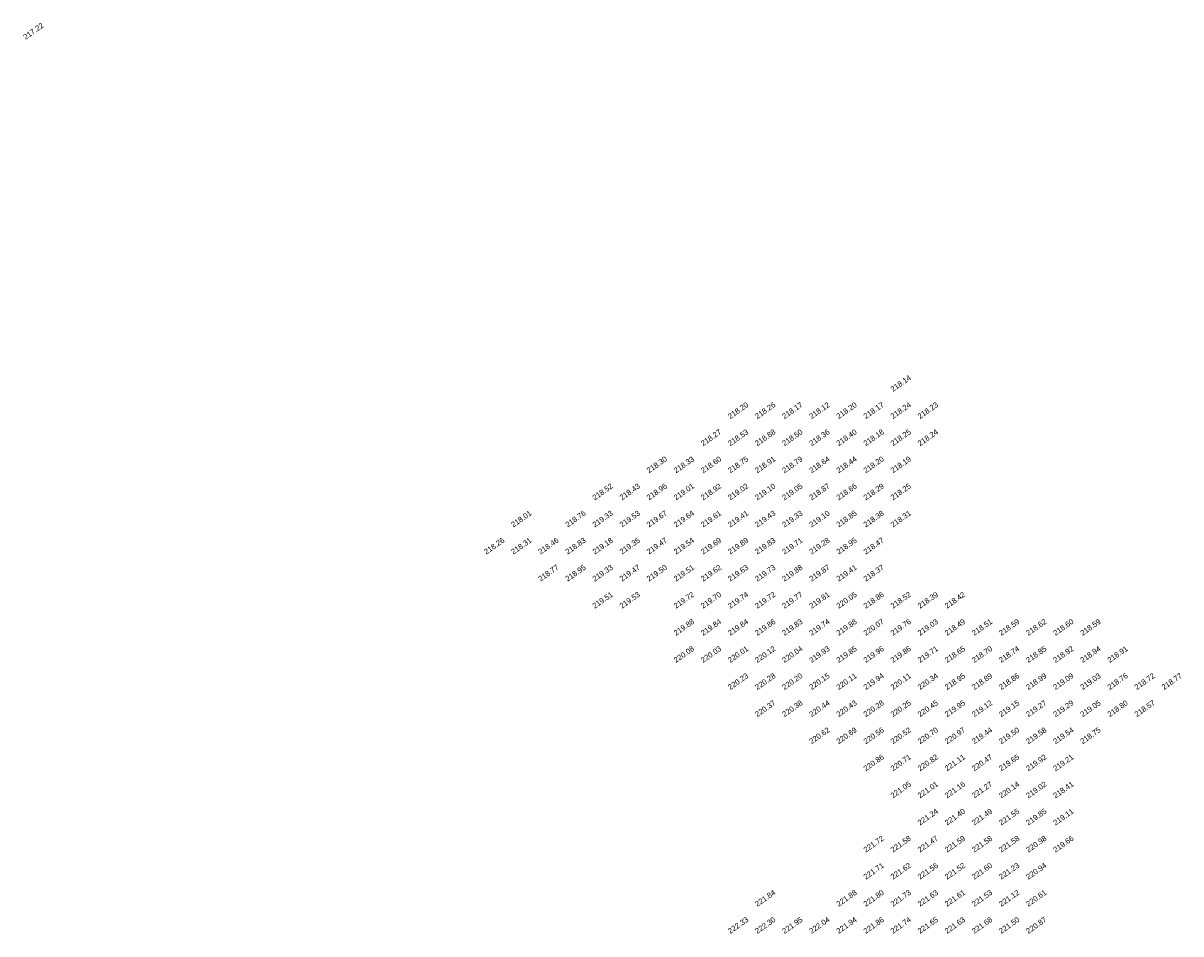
# Model space of a CAD drawing. Extents: x 2322 to 3271, y 4823 to 5326.
# Tile 3 of 10: x 2562 to 2776, y 5053 to 5221. Entities that reach past the tile are written whole.
import ezdxf

# ---------------------------------------------------------------- set-up
doc = ezdxf.new("R2010")
doc.units = 0
doc.header["$MEASUREMENT"] = 0
doc.layers.add('SPOT LEVEL', color=8, linetype='Continuous')

msp = doc.modelspace()

# ---------------------------------------------------------------- texts
at = {"layer": 'SPOT LEVEL'}
for s, p in [('217.22', (2562.59, 5218.22, 440.64)), ('218.14', (2722.59, 5153.22, 441.56)), ('218.20', (2692.59, 5148.22, 441.62)), ('218.26', (2697.59, 5148.22, 441.68)), ('218.17', (2702.59, 5148.22, 441.59)), ('218.12', (2707.59, 5148.22, 441.54)), ('218.20', (2712.59, 5148.22, 441.62)), ('218.17', (2717.59, 5148.22, 441.59)), ('218.24', (2722.59, 5148.22, 441.65)), ('218.23', (2727.59, 5148.22, 441.64)), ('218.27', (2687.59, 5143.22, 441.69)), ('218.53', (2692.59, 5143.22, 441.95)), ('218.88', (2697.59, 5143.22, 442.3)), ('218.50', (2702.59, 5143.22, 441.92)), ('218.36', (2707.59, 5143.22, 441.78)), ('218.40', (2712.59, 5143.22, 441.82)), ('218.18', (2717.59, 5143.22, 441.6)), ('218.25', (2722.59, 5143.22, 441.67)), ('218.24', (2727.59, 5143.22, 441.66)), ('218.30', (2677.59, 5138.22, 441.72)), ('218.33', (2682.59, 5138.22, 441.74)), ('218.60', (2687.59, 5138.22, 442.01)), ('218.75', (2692.59, 5138.22, 442.17)), ('218.91', (2697.59, 5138.22, 442.33)), ('218.79', (2702.59, 5138.22, 442.21)), ('218.64', (2707.59, 5138.22, 442.06)), ('218.44', (2712.59, 5138.22, 441.86)), ('218.20', (2717.59, 5138.22, 441.62)), ('218.19', (2722.59, 5138.22, 441.6)), ('218.52', (2667.59, 5133.22, 441.94)), ('218.43', (2672.59, 5133.22, 441.84)), ('218.96', (2677.59, 5133.22, 442.38)), ('219.01', (2682.59, 5133.22, 442.43)), ('218.92', (2687.59, 5133.22, 442.34)), ('219.02', (2692.59, 5133.22, 442.44)), ('219.10', (2697.59, 5133.22, 442.52)), ('219.05', (2702.59, 5133.22, 442.47)), ('218.87', (2707.59, 5133.22, 442.29)), ('218.66', (2712.59, 5133.22, 442.07)), ('218.29', (2717.59, 5133.22, 441.7)), ('218.25', (2722.59, 5133.22, 441.67)), ('218.01', (2652.59, 5128.22, 441.43)), ('218.76', (2662.59, 5128.22, 442.18)), ('219.33', (2667.59, 5128.22, 442.75)), ('219.53', (2672.59, 5128.22, 442.95)), ('219.67', (2677.59, 5128.22, 443.09)), ('219.64', (2682.59, 5128.22, 443.06)), ('219.61', (2687.59, 5128.22, 443.03)), ('219.41', (2692.59, 5128.22, 442.83)), ('219.43', (2697.59, 5128.22, 442.85)), ('219.33', (2702.59, 5128.22, 442.75)), ('219.10', (2707.59, 5128.22, 442.52)), ('218.85', (2712.59, 5128.22, 442.26)), ('218.38', (2717.59, 5128.22, 441.79)), ('218.31', (2722.59, 5128.22, 441.73)), ('218.26', (2647.59, 5123.22, 441.68)), ('218.31', (2652.59, 5123.22, 441.72)), ('218.46', (2657.59, 5123.22, 441.88)), ('218.83', (2662.59, 5123.22, 442.25)), ('219.18', (2667.59, 5123.22, 442.6)), ('219.35', (2672.59, 5123.22, 442.77)), ('219.47', (2677.59, 5123.22, 442.89)), ('219.54', (2682.59, 5123.22, 442.95)), ('219.69', (2687.59, 5123.22, 443.1)), ('219.89', (2692.59, 5123.22, 443.31)), ('219.83', (2697.59, 5123.22, 443.25)), ('219.71', (2702.59, 5123.22, 443.13)), ('219.28', (2707.59, 5123.22, 442.69)), ('218.95', (2712.59, 5123.22, 442.37)), ('218.47', (2717.59, 5123.22, 441.89)), ('218.77', (2657.59, 5118.22, 442.19)), ('218.95', (2662.59, 5118.22, 442.37)), ('219.33', (2667.59, 5118.22, 442.75)), ('219.47', (2672.59, 5118.22, 442.89)), ('219.50', (2677.59, 5118.22, 442.91)), ('219.51', (2682.59, 5118.22, 442.92)), ('219.62', (2687.59, 5118.22, 443.04)), ('219.63', (2692.59, 5118.22, 443.05)), ('219.73', (2697.59, 5118.22, 443.15)), ('219.88', (2702.59, 5118.22, 443.29)), ('219.87', (2707.59, 5118.22, 443.29)), ('219.41', (2712.59, 5118.22, 442.82)), ('218.37', (2717.59, 5118.22, 441.79)), ('219.51', (2667.59, 5113.22, 442.93)), ('219.53', (2672.59, 5113.22, 442.95)), ('219.72', (2682.59, 5113.22, 443.14)), ('219.70', (2687.59, 5113.22, 443.12)), ('219.74', (2692.59, 5113.22, 443.15)), ('219.72', (2697.59, 5113.22, 443.14)), ('219.77', (2702.59, 5113.22, 443.19)), ('219.81', (2707.59, 5113.22, 443.23)), ('220.05', (2712.59, 5113.22, 443.47)), ('218.86', (2717.59, 5113.22, 442.28)), ('218.52', (2722.59, 5113.22, 441.93)), ('218.39', (2727.59, 5113.22, 441.81)), ('218.42', (2732.59, 5113.22, 441.84)), ('219.88', (2682.59, 5108.22, 443.29)), ('219.84', (2687.59, 5108.22, 443.25)), ('219.84', (2692.59, 5108.22, 443.26)), ('219.86', (2697.59, 5108.22, 443.27)), ('219.83', (2702.59, 5108.22, 443.24)), ('219.74', (2707.59, 5108.22, 443.15)), ('219.88', (2712.59, 5108.22, 443.29)), ('220.07', (2717.59, 5108.22, 443.48)), ('219.76', (2722.59, 5108.22, 443.18)), ('219.03', (2727.59, 5108.22, 442.45)), ('218.49', (2732.59, 5108.22, 441.9)), ('218.51', (2737.59, 5108.22, 441.92)), ('218.59', (2742.59, 5108.22, 442)), ('218.62', (2747.59, 5108.22, 442.04)), ('218.60', (2752.59, 5108.22, 442.02)), ('218.59', (2757.59, 5108.22, 442.01)), ('220.08', (2682.59, 5103.22, 443.49)), ('220.03', (2687.59, 5103.22, 443.44)), ('220.01', (2692.59, 5103.22, 443.43)), ('220.12', (2697.59, 5103.22, 443.54)), ('220.04', (2702.59, 5103.22, 443.46)), ('219.93', (2707.59, 5103.22, 443.35)), ('219.85', (2712.59, 5103.22, 443.27)), ('219.96', (2717.59, 5103.22, 443.38)), ('219.86', (2722.59, 5103.22, 443.28)), ('219.71', (2727.59, 5103.22, 443.12)), ('218.65', (2732.59, 5103.22, 442.07)), ('218.70', (2737.59, 5103.22, 442.12)), ('218.74', (2742.59, 5103.22, 442.15)), ('218.85', (2747.59, 5103.22, 442.27)), ('218.92', (2752.59, 5103.22, 442.33)), ('218.94', (2757.59, 5103.22, 442.36)), ('218.91', (2762.59, 5103.22, 442.33)), ('220.23', (2692.59, 5098.22, 443.65)), ('220.28', (2697.59, 5098.22, 443.7)), ('220.20', (2702.59, 5098.22, 443.61)), ('220.15', (2707.59, 5098.22, 443.56)), ('220.11', (2712.59, 5098.22, 443.53)), ('219.94', (2717.59, 5098.22, 443.36)), ('220.11', (2722.59, 5098.22, 443.53)), ('220.34', (2727.59, 5098.22, 443.76)), ('218.95', (2732.59, 5098.22, 442.37)), ('218.89', (2737.59, 5098.22, 442.31)), ('218.86', (2742.59, 5098.22, 442.28)), ('218.99', (2747.59, 5098.22, 442.41)), ('219.09', (2752.59, 5098.22, 442.51)), ('219.03', (2757.59, 5098.22, 442.44)), ('218.76', (2762.59, 5098.22, 442.18)), ('218.72', (2767.59, 5098.22, 442.13)), ('218.77', (2772.59, 5098.22, 442.18)), ('220.37', (2697.59, 5093.22, 443.78)), ('220.38', (2702.59, 5093.22, 443.8)), ('220.44', (2707.59, 5093.22, 443.86)), ('220.43', (2712.59, 5093.22, 443.85)), ('220.28', (2717.59, 5093.22, 443.7)), ('220.25', (2722.59, 5093.22, 443.67)), ('220.45', (2727.59, 5093.22, 443.87)), ('219.95', (2732.59, 5093.22, 443.36)), ('219.12', (2737.59, 5093.22, 442.54)), ('219.15', (2742.59, 5093.22, 442.57)), ('219.27', (2747.59, 5093.22, 442.69)), ('219.29', (2752.59, 5093.22, 442.71)), ('219.05', (2757.59, 5093.22, 442.46)), ('218.80', (2762.59, 5093.22, 442.22)), ('218.57', (2767.59, 5093.22, 441.99)), ('220.62', (2707.59, 5088.22, 444.04)), ('220.69', (2712.59, 5088.22, 444.11)), ('220.56', (2717.59, 5088.22, 443.98)), ('220.52', (2722.59, 5088.22, 443.94)), ('220.70', (2727.59, 5088.22, 444.11)), ('220.97', (2732.59, 5088.22, 444.39)), ('219.44', (2737.59, 5088.22, 442.85)), ('219.50', (2742.59, 5088.22, 442.91)), ('219.58', (2747.59, 5088.22, 443)), ('219.54', (2752.59, 5088.22, 442.95)), ('218.75', (2757.59, 5088.22, 442.16)), ('220.86', (2717.59, 5083.22, 444.27)), ('220.71', (2722.59, 5083.22, 444.13)), ('220.82', (2727.59, 5083.22, 444.24)), ('221.11', (2732.59, 5083.22, 444.52)), ('220.47', (2737.59, 5083.22, 443.88)), ('219.65', (2742.59, 5083.22, 443.07)), ('219.92', (2747.59, 5083.22, 443.33)), ('219.21', (2752.59, 5083.22, 442.63)), ('221.05', (2722.59, 5078.22, 444.46)), ('221.01', (2727.59, 5078.22, 444.43)), ('221.16', (2732.59, 5078.22, 444.58)), ('221.27', (2737.59, 5078.22, 444.69)), ('220.14', (2742.59, 5078.22, 443.56)), ('219.02', (2747.59, 5078.22, 442.44)), ('218.41', (2752.59, 5078.22, 441.83)), ('221.24', (2727.59, 5073.22, 444.66)), ('221.40', (2732.59, 5073.22, 444.81)), ('221.49', (2737.59, 5073.22, 444.91)), ('221.55', (2742.59, 5073.22, 444.97)), ('219.85', (2747.59, 5073.22, 443.26)), ('219.11', (2752.59, 5073.22, 442.52)), ('221.72', (2717.59, 5068.22, 445.14)), ('221.58', (2722.59, 5068.22, 445)), ('221.47', (2727.59, 5068.22, 444.89)), ('221.59', (2732.59, 5068.22, 445.01)), ('221.58', (2737.59, 5068.22, 445)), ('221.58', (2742.59, 5068.22, 444.99)), ('220.98', (2747.59, 5068.22, 444.4)), ('219.66', (2752.59, 5068.22, 443.08)), ('221.71', (2717.59, 5063.22, 445.12)), ('221.62', (2722.59, 5063.22, 445.03)), ('221.56', (2727.59, 5063.22, 444.98)), ('221.52', (2732.59, 5063.22, 444.94)), ('221.60', (2737.59, 5063.22, 445.01)), ('221.23', (2742.59, 5063.22, 444.64)), ('220.94', (2747.59, 5063.22, 444.35)), ('221.84', (2697.59, 5058.22, 445.25)), ('221.88', (2712.59, 5058.22, 445.3)), ('221.80', (2717.59, 5058.22, 445.22)), ('221.73', (2722.59, 5058.22, 445.15)), ('221.63', (2727.59, 5058.22, 445.05)), ('221.61', (2732.59, 5058.22, 445.03)), ('221.53', (2737.59, 5058.22, 444.94)), ('221.12', (2742.59, 5058.22, 444.53)), ('220.61', (2747.59, 5058.22, 444.02)), ('222.33', (2692.59, 5053.22, 445.75)), ('222.30', (2697.59, 5053.22, 445.72)), ('221.95', (2702.59, 5053.22, 445.37)), ('222.04', (2707.59, 5053.22, 445.45)), ('221.94', (2712.59, 5053.22, 445.36)), ('221.86', (2717.59, 5053.22, 445.28)), ('221.74', (2722.59, 5053.22, 445.16)), ('221.65', (2727.59, 5053.22, 445.06)), ('221.63', (2732.59, 5053.22, 445.05)), ('221.68', (2737.59, 5053.22, 445.09)), ('221.50', (2742.59, 5053.22, 444.92)), ('220.87', (2747.59, 5053.22, 444.29))]:
    msp.add_text(s, height=1, rotation=35, dxfattribs=at).set_placement(p)

doc.saveas('drawing.dxf')
